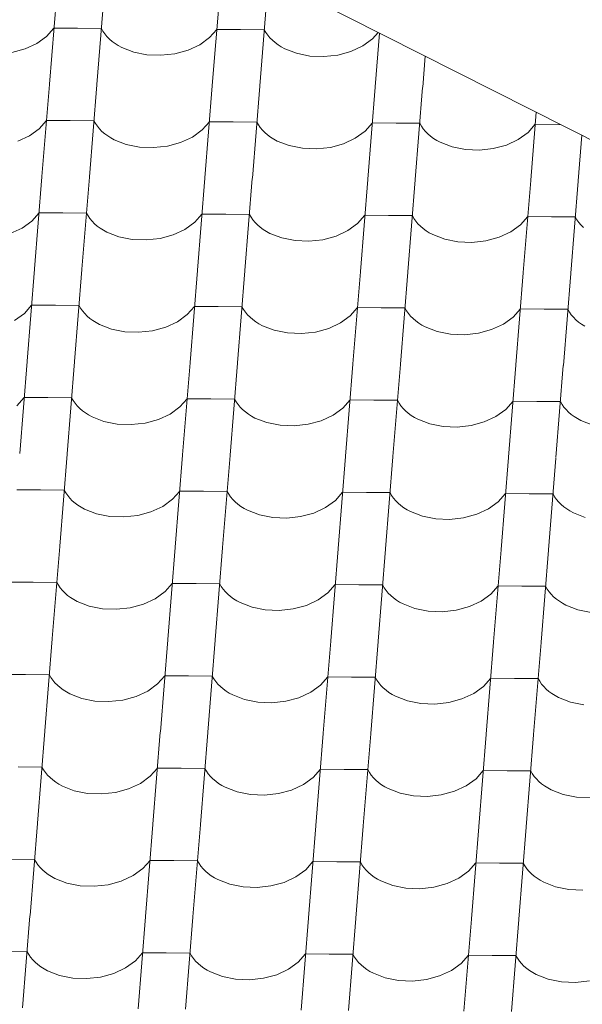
# Model space of a CAD drawing. Header units: millimetres. Extents: x -124639 to 133188, y -48358 to 76648.
# Tile 28 of 49: x 5378 to 5947, y 8998 to 9993. Entities that reach past the tile are written whole.
import ezdxf

# ---------------------------------------------------------------- set-up
doc = ezdxf.new("R2010")
doc.units = ezdxf.units.MM
doc.header["$MEASUREMENT"] = 0
doc.layers.add('Konstrukce - střechy a skořepiny', color=7, linetype='Continuous')
doc.layers.add('Výplně - Povrchové', color=7, linetype='Continuous')

# ---------------------------------------------------------------- blocks, each defined once
blk = doc.blocks.new('*X2')
at = {"layer": 'Výplně - Povrchové', "color": 7, "linetype": 'Continuous', "lineweight": 13}
for p, q in [((5415.52, 10020.41), (5408.04, 9927.47)), ((5463.45, 10020.04), (5455.97, 9927.1)), ((5580.16, 10019.15), (5572.69, 9926.2)), ((5628.09, 10018.78), (5620.62, 9925.84)), ((5405.27, 9975.79), (5412.6, 9984.15)), ((5436.57, 9983.97), (5412.6, 9984.15)), ((5460.53, 9983.78), (5436.57, 9983.97)), ((5460.53, 9983.78), (5462.13, 9980.97)), ((5462.13, 9980.97), (5464.03, 9978.25)), ((5464.03, 9978.25), (5466.22, 9975.63)), ((5569.91, 9974.53), (5577.24, 9982.89)), ((5601.21, 9982.7), (5577.24, 9982.89)), ((5625.18, 9982.52), (5601.21, 9982.7)), ((5625.18, 9982.52), (5626.77, 9979.71)), ((5626.77, 9979.71), (5628.67, 9976.98)), ((5734.56, 9973.27), (5740.33, 9979.85)), ((5741.69, 9979.16), (5737.33, 9924.94)), ((5383.5, 9963.15), (5395.4, 9968.67)), ((5395.4, 9968.67), (5405.27, 9975.79)), ((5466.22, 9975.63), (5468.7, 9973.14)), ((5468.7, 9973.14), (5471.44, 9970.79)), ((5471.44, 9970.79), (5474.44, 9968.58)), ((5474.44, 9968.58), (5477.69, 9966.53)), ((5560.05, 9967.41), (5569.91, 9974.53)), ((5628.67, 9976.98), (5630.86, 9974.37)), ((5630.86, 9974.37), (5633.34, 9971.88)), ((5633.34, 9971.88), (5636.09, 9969.52)), ((5636.09, 9969.52), (5639.09, 9967.31)), ((5724.69, 9966.15), (5734.56, 9973.27)), ((5370.17, 9959.51), (5383.5, 9963.15)), ((5477.69, 9966.53), (5481.15, 9964.64)), ((5481.15, 9964.64), (5493.2, 9959.96)), ((5493.2, 9959.96), (5506.62, 9957.26)), ((5520.73, 9956.68), (5534.81, 9958.25)), ((5534.81, 9958.25), (5548.14, 9961.89)), ((5548.14, 9961.89), (5560.05, 9967.41)), ((5639.09, 9967.31), (5642.33, 9965.26)), ((5642.33, 9965.26), (5645.8, 9963.38)), ((5645.8, 9963.38), (5657.84, 9958.7)), ((5657.84, 9958.7), (5671.27, 9956)), ((5699.46, 9956.99), (5712.79, 9960.63)), ((5712.79, 9960.63), (5724.69, 9966.15)), ((5506.62, 9957.26), (5520.73, 9956.68)), ((5671.27, 9956), (5685.38, 9955.42)), ((5685.38, 9955.42), (5699.46, 9956.99)), ((5787.78, 9955.88), (5785.26, 9924.58)), ((5408.01, 9927.13), (5400.54, 9834.18)), ((5455.95, 9926.76), (5448.47, 9833.82)), ((5572.66, 9925.87), (5565.18, 9832.92)), ((5620.59, 9925.5), (5613.12, 9832.56)), ((5737.3, 9924.61), (5729.83, 9831.66)), ((5785.24, 9924.24), (5777.76, 9831.29)), ((5900.01, 9899.2), (5894.47, 9830.4)), ((5397.77, 9882.51), (5405.1, 9890.87)), ((5429.06, 9890.68), (5405.1, 9890.87)), ((5453.03, 9890.5), (5429.06, 9890.68)), ((5453.03, 9890.5), (5454.62, 9887.69)), ((5562.41, 9881.25), (5569.74, 9889.61)), ((5593.71, 9889.42), (5569.74, 9889.61)), ((5617.67, 9889.24), (5593.71, 9889.42)), ((5617.67, 9889.24), (5619.27, 9886.42)), ((5727.06, 9879.99), (5734.39, 9888.34)), ((5758.35, 9888.16), (5734.39, 9888.34)), ((5782.32, 9887.98), (5758.35, 9888.16)), ((5387.9, 9875.39), (5397.77, 9882.51)), ((5454.62, 9887.69), (5456.52, 9884.97)), ((5456.52, 9884.97), (5458.72, 9882.35)), ((5458.72, 9882.35), (5461.19, 9879.86)), ((5461.19, 9879.86), (5463.94, 9877.5)), ((5552.54, 9874.13), (5562.41, 9881.25)), ((5619.27, 9886.42), (5621.17, 9883.7)), ((5621.17, 9883.7), (5623.36, 9881.09)), ((5623.36, 9881.09), (5625.84, 9878.6)), ((5625.84, 9878.6), (5628.59, 9876.24)), ((5717.19, 9872.86), (5727.06, 9879.99)), ((5782.32, 9887.98), (5783.91, 9885.16)), ((5783.91, 9885.16), (5785.81, 9882.44)), ((5785.81, 9882.44), (5788.01, 9879.83)), ((5788.01, 9879.83), (5790.48, 9877.34)), ((5881.83, 9871.6), (5891.7, 9878.72)), ((5891.7, 9878.72), (5899.03, 9887.08)), ((5923, 9886.9), (5899.03, 9887.08)), ((5924.38, 9886.89), (5923, 9886.9)), ((5376, 9869.87), (5387.9, 9875.39)), ((5463.94, 9877.5), (5466.94, 9875.3)), ((5466.94, 9875.3), (5470.18, 9873.24)), ((5470.18, 9873.24), (5473.65, 9871.36)), ((5473.65, 9871.36), (5485.7, 9866.68)), ((5527.31, 9864.97), (5540.64, 9868.61)), ((5540.64, 9868.61), (5552.54, 9874.13)), ((5628.59, 9876.24), (5631.59, 9874.03)), ((5631.59, 9874.03), (5634.83, 9871.98)), ((5634.83, 9871.98), (5638.29, 9870.1)), ((5638.29, 9870.1), (5650.34, 9865.42)), ((5705.29, 9867.34), (5717.19, 9872.86)), ((5790.48, 9877.34), (5793.23, 9874.98)), ((5793.23, 9874.98), (5796.23, 9872.77)), ((5796.23, 9872.77), (5799.47, 9870.72)), ((5799.47, 9870.72), (5802.94, 9868.84)), ((5802.94, 9868.84), (5814.99, 9864.16)), ((5869.93, 9866.08), (5881.83, 9871.6)), ((5946.1, 9875.92), (5942.41, 9830.03)), ((5485.7, 9866.68), (5499.12, 9863.98)), ((5499.12, 9863.98), (5513.23, 9863.4)), ((5513.23, 9863.4), (5527.31, 9864.97)), ((5650.34, 9865.42), (5663.76, 9862.72)), ((5663.76, 9862.72), (5677.87, 9862.14)), ((5677.87, 9862.14), (5691.95, 9863.71)), ((5691.95, 9863.71), (5705.29, 9867.34)), ((5814.99, 9864.16), (5828.41, 9861.46)), ((5828.41, 9861.46), (5842.52, 9860.88)), ((5842.52, 9860.88), (5856.6, 9862.45)), ((5856.6, 9862.45), (5869.93, 9866.08)), ((5400.51, 9833.85), (5393.04, 9740.9)), ((5448.44, 9833.48), (5440.97, 9740.54)), ((5565.16, 9832.59), (5557.68, 9739.64)), ((5613.09, 9832.22), (5605.61, 9739.28)), ((5729.8, 9831.33), (5722.33, 9738.38)), ((5777.73, 9830.96), (5770.26, 9738.01)), ((5894.45, 9830.06), (5886.97, 9737.12)), ((5942.38, 9829.7), (5934.9, 9736.75)), ((5380.4, 9782.11), (5390.26, 9789.23)), ((5390.26, 9789.23), (5397.6, 9797.59)), ((5421.56, 9797.4), (5397.6, 9797.59)), ((5445.53, 9797.22), (5421.56, 9797.4)), ((5445.53, 9797.22), (5447.12, 9794.41)), ((5447.12, 9794.41), (5449.02, 9791.68)), ((5449.02, 9791.68), (5451.21, 9789.07)), ((5451.21, 9789.07), (5453.69, 9786.58)), ((5554.91, 9787.97), (5562.24, 9796.33)), ((5586.21, 9796.14), (5562.24, 9796.33)), ((5610.17, 9795.96), (5586.21, 9796.14)), ((5610.17, 9795.96), (5611.77, 9793.14)), ((5611.77, 9793.14), (5613.67, 9790.42)), ((5613.67, 9790.42), (5615.86, 9787.81)), ((5719.55, 9786.7), (5726.88, 9795.06)), ((5750.85, 9794.88), (5726.88, 9795.06)), ((5774.82, 9794.7), (5750.85, 9794.88)), ((5774.82, 9794.7), (5776.41, 9791.88)), ((5776.41, 9791.88), (5778.31, 9789.16)), ((5778.31, 9789.16), (5780.5, 9786.55)), ((5884.2, 9785.44), (5891.53, 9793.8)), ((5915.5, 9793.62), (5891.53, 9793.8)), ((5939.46, 9793.44), (5915.5, 9793.62)), ((5939.46, 9793.44), (5941.06, 9790.62)), ((5941.06, 9790.62), (5942.96, 9787.9)), ((5368.49, 9776.59), (5380.4, 9782.11)), ((5453.69, 9786.58), (5456.44, 9784.22)), ((5456.44, 9784.22), (5459.44, 9782.01)), ((5459.44, 9782.01), (5462.68, 9779.96)), ((5462.68, 9779.96), (5466.15, 9778.08)), ((5533.14, 9775.33), (5545.04, 9780.84)), ((5545.04, 9780.84), (5554.91, 9787.97)), ((5615.86, 9787.81), (5618.34, 9785.32)), ((5618.34, 9785.32), (5621.08, 9782.96)), ((5621.08, 9782.96), (5624.09, 9780.75)), ((5624.09, 9780.75), (5627.33, 9778.7)), ((5627.33, 9778.7), (5630.79, 9776.82)), ((5697.78, 9774.06), (5709.69, 9779.58)), ((5709.69, 9779.58), (5719.55, 9786.7)), ((5780.5, 9786.55), (5782.98, 9784.06)), ((5782.98, 9784.06), (5785.73, 9781.7)), ((5785.73, 9781.7), (5788.73, 9779.49)), ((5788.73, 9779.49), (5791.97, 9777.44)), ((5874.33, 9778.32), (5884.2, 9785.44)), ((5942.96, 9787.9), (5945.15, 9785.29)), ((5945.15, 9785.29), (5947.63, 9782.8)), ((5466.15, 9778.08), (5478.19, 9773.4)), ((5478.19, 9773.4), (5491.62, 9770.7)), ((5491.62, 9770.7), (5505.73, 9770.12)), ((5505.73, 9770.12), (5519.81, 9771.69)), ((5519.81, 9771.69), (5533.14, 9775.33)), ((5630.79, 9776.82), (5642.84, 9772.14)), ((5642.84, 9772.14), (5656.26, 9769.44)), ((5656.26, 9769.44), (5670.37, 9768.86)), ((5670.37, 9768.86), (5684.45, 9770.43)), ((5684.45, 9770.43), (5697.78, 9774.06)), ((5791.97, 9777.44), (5795.44, 9775.56)), ((5795.44, 9775.56), (5807.48, 9770.88)), ((5807.48, 9770.88), (5820.91, 9768.18)), ((5835.02, 9767.6), (5849.1, 9769.17)), ((5849.1, 9769.17), (5862.43, 9772.8)), ((5862.43, 9772.8), (5874.33, 9778.32)), ((5820.91, 9768.18), (5835.02, 9767.6)), ((5393.01, 9740.57), (5385.53, 9647.62)), ((5440.94, 9740.2), (5433.47, 9647.26)), ((5557.65, 9739.31), (5550.18, 9646.36)), ((5605.59, 9738.94), (5598.11, 9645.99)), ((5722.3, 9738.05), (5714.82, 9645.1)), ((5770.23, 9737.68), (5762.76, 9644.73)), ((5886.94, 9736.78), (5879.47, 9643.84)), ((5934.88, 9736.42), (5927.4, 9643.47)), ((5382.76, 9695.95), (5390.09, 9704.31)), ((5414.06, 9704.12), (5390.09, 9704.31)), ((5438.02, 9703.94), (5414.06, 9704.12)), ((5438.02, 9703.94), (5439.62, 9701.12)), ((5439.62, 9701.12), (5441.52, 9698.4)), ((5547.41, 9694.68), (5554.74, 9703.04)), ((5578.7, 9702.86), (5554.74, 9703.04)), ((5602.67, 9702.68), (5578.7, 9702.86)), ((5602.67, 9702.68), (5604.26, 9699.86)), ((5604.26, 9699.86), (5606.16, 9697.14)), ((5712.05, 9693.42), (5719.38, 9701.78)), ((5743.35, 9701.6), (5719.38, 9701.78)), ((5767.31, 9701.42), (5743.35, 9701.6)), ((5767.31, 9701.42), (5768.91, 9698.6)), ((5876.7, 9692.16), (5884.03, 9700.52)), ((5907.99, 9700.34), (5884.03, 9700.52)), ((5931.96, 9700.15), (5907.99, 9700.34)), ((5931.96, 9700.15), (5933.55, 9697.34)), ((5372.89, 9688.83), (5382.76, 9695.95)), ((5441.52, 9698.4), (5443.71, 9695.79)), ((5443.71, 9695.79), (5446.19, 9693.3)), ((5446.19, 9693.3), (5448.94, 9690.94)), ((5448.94, 9690.94), (5451.94, 9688.73)), ((5537.54, 9687.56), (5547.41, 9694.68)), ((5606.16, 9697.14), (5608.36, 9694.53)), ((5608.36, 9694.53), (5610.83, 9692.04)), ((5610.83, 9692.04), (5613.58, 9689.68)), ((5613.58, 9689.68), (5616.58, 9687.47)), ((5702.18, 9686.3), (5712.05, 9693.42)), ((5768.91, 9698.6), (5770.81, 9695.88)), ((5770.81, 9695.88), (5773, 9693.27)), ((5773, 9693.27), (5775.48, 9690.78)), ((5775.48, 9690.78), (5778.23, 9688.42)), ((5866.83, 9685.04), (5876.7, 9692.16)), ((5933.55, 9697.34), (5935.45, 9694.62)), ((5935.45, 9694.62), (5937.65, 9692.01)), ((5937.65, 9692.01), (5940.12, 9689.51)), ((5940.12, 9689.51), (5942.87, 9687.16)), ((5451.94, 9688.73), (5455.18, 9686.68)), ((5455.18, 9686.68), (5458.64, 9684.8)), ((5458.64, 9684.8), (5470.69, 9680.12)), ((5470.69, 9680.12), (5484.11, 9677.42)), ((5512.3, 9678.41), (5525.64, 9682.04)), ((5525.64, 9682.04), (5537.54, 9687.56)), ((5616.58, 9687.47), (5619.82, 9685.42)), ((5619.82, 9685.42), (5623.29, 9683.54)), ((5623.29, 9683.54), (5635.34, 9678.86)), ((5676.95, 9677.15), (5690.28, 9680.78)), ((5690.28, 9680.78), (5702.18, 9686.3)), ((5778.23, 9688.42), (5781.23, 9686.21)), ((5781.23, 9686.21), (5784.47, 9684.16)), ((5784.47, 9684.16), (5787.93, 9682.28)), ((5787.93, 9682.28), (5799.98, 9677.6)), ((5841.59, 9675.89), (5854.93, 9679.52)), ((5854.93, 9679.52), (5866.83, 9685.04)), ((5942.87, 9687.16), (5945.87, 9684.95)), ((5945.87, 9684.95), (5949.11, 9682.9)), ((5484.11, 9677.42), (5498.22, 9676.84)), ((5498.22, 9676.84), (5512.3, 9678.41)), ((5635.34, 9678.86), (5648.76, 9676.16)), ((5648.76, 9676.16), (5662.87, 9675.58)), ((5662.87, 9675.58), (5676.95, 9677.15)), ((5799.98, 9677.6), (5813.4, 9674.9)), ((5813.4, 9674.9), (5827.51, 9674.32)), ((5827.51, 9674.32), (5841.59, 9675.89)), ((5385.51, 9647.29), (5378.03, 9554.34)), ((5433.44, 9646.92), (5425.96, 9553.97)), ((5550.15, 9646.03), (5542.68, 9553.08)), ((5598.08, 9645.66), (5590.61, 9552.71)), ((5714.8, 9644.76), (5707.32, 9551.82)), ((5762.73, 9644.4), (5755.25, 9551.45)), ((5879.44, 9643.5), (5871.97, 9550.56)), ((5927.37, 9643.14), (5919.9, 9550.19)), ((5375.26, 9602.67), (5382.59, 9611.03)), ((5406.56, 9610.84), (5382.59, 9611.03)), ((5430.52, 9610.66), (5406.56, 9610.84)), ((5430.52, 9610.66), (5432.12, 9607.84)), ((5539.91, 9601.4), (5547.24, 9609.76)), ((5571.2, 9609.58), (5547.24, 9609.76)), ((5595.17, 9609.4), (5571.2, 9609.58)), ((5432.12, 9607.84), (5434.02, 9605.12)), ((5434.02, 9605.12), (5436.21, 9602.51)), ((5436.21, 9602.51), (5438.69, 9600.02)), ((5438.69, 9600.02), (5441.43, 9597.66)), ((5530.04, 9594.28), (5539.91, 9601.4)), ((5595.17, 9609.4), (5596.76, 9606.58)), ((5596.76, 9606.58), (5598.66, 9603.86)), ((5598.66, 9603.86), (5600.86, 9601.25)), ((5600.86, 9601.25), (5603.33, 9598.76)), ((5694.68, 9593.02), (5704.55, 9600.14)), ((5704.55, 9600.14), (5711.88, 9608.5)), ((5735.85, 9608.32), (5711.88, 9608.5)), ((5759.81, 9608.13), (5735.85, 9608.32)), ((5759.81, 9608.13), (5761.41, 9605.32)), ((5761.41, 9605.32), (5763.31, 9602.6)), ((5763.31, 9602.6), (5765.5, 9599.99)), ((5765.5, 9599.99), (5767.98, 9597.5)), ((5869.2, 9598.88), (5876.53, 9607.24)), ((5900.49, 9607.06), (5876.53, 9607.24)), ((5924.46, 9606.87), (5900.49, 9607.06)), ((5924.46, 9606.87), (5926.05, 9604.06)), ((5926.05, 9604.06), (5927.95, 9601.34)), ((5927.95, 9601.34), (5930.15, 9598.72)), ((5441.43, 9597.66), (5444.44, 9595.45)), ((5444.44, 9595.45), (5447.68, 9593.4)), ((5447.68, 9593.4), (5451.14, 9591.52)), ((5451.14, 9591.52), (5463.19, 9586.84)), ((5518.13, 9588.76), (5530.04, 9594.28)), ((5603.33, 9598.76), (5606.08, 9596.4)), ((5606.08, 9596.4), (5609.08, 9594.19)), ((5609.08, 9594.19), (5612.32, 9592.14)), ((5612.32, 9592.14), (5615.79, 9590.26)), ((5615.79, 9590.26), (5627.84, 9585.58)), ((5682.78, 9587.5), (5694.68, 9593.02)), ((5767.98, 9597.5), (5770.72, 9595.14)), ((5770.72, 9595.14), (5773.73, 9592.93)), ((5773.73, 9592.93), (5776.97, 9590.88)), ((5776.97, 9590.88), (5780.43, 9589)), ((5847.42, 9586.24), (5859.33, 9591.76)), ((5859.33, 9591.76), (5869.2, 9598.88)), ((5930.15, 9598.72), (5932.62, 9596.23)), ((5932.62, 9596.23), (5935.37, 9593.88)), ((5935.37, 9593.88), (5938.37, 9591.67)), ((5938.37, 9591.67), (5941.61, 9589.62)), ((5463.19, 9586.84), (5476.61, 9584.14)), ((5476.61, 9584.14), (5490.72, 9583.56)), ((5490.72, 9583.56), (5504.8, 9585.13)), ((5504.8, 9585.13), (5518.13, 9588.76)), ((5627.84, 9585.58), (5641.26, 9582.88)), ((5641.26, 9582.88), (5655.37, 9582.3)), ((5655.37, 9582.3), (5669.45, 9583.87)), ((5669.45, 9583.87), (5682.78, 9587.5)), ((5780.43, 9589), (5792.48, 9584.32)), ((5792.48, 9584.32), (5805.9, 9581.62)), ((5805.9, 9581.62), (5820.01, 9581.04)), ((5820.01, 9581.04), (5834.09, 9582.6)), ((5834.09, 9582.6), (5847.42, 9586.24)), ((5941.61, 9589.62), (5945.08, 9587.74)), ((5945.08, 9587.74), (5957.13, 9583.06)), ((5425.94, 9553.64), (5418.46, 9460.69)), ((5542.65, 9552.74), (5535.17, 9459.8)), ((5590.58, 9552.38), (5583.11, 9459.43)), ((5707.29, 9551.48), (5699.82, 9458.54)), ((5755.23, 9551.12), (5747.75, 9458.17)), ((5871.94, 9550.22), (5864.46, 9457.28)), ((5919.87, 9549.85), (5912.4, 9456.91)), ((5399.05, 9517.56), (5375.09, 9517.74)), ((5423.02, 9517.38), (5399.05, 9517.56)), ((5423.02, 9517.38), (5424.62, 9514.56)), ((5424.62, 9514.56), (5426.51, 9511.84)), ((5426.51, 9511.84), (5428.71, 9509.23)), ((5532.4, 9508.12), (5539.73, 9516.48)), ((5563.7, 9516.3), (5539.73, 9516.48)), ((5587.67, 9516.12), (5563.7, 9516.3)), ((5587.67, 9516.12), (5589.26, 9513.3)), ((5589.26, 9513.3), (5591.16, 9510.58)), ((5591.16, 9510.58), (5593.35, 9507.97)), ((5697.05, 9506.86), (5704.38, 9515.22)), ((5728.34, 9515.04), (5704.38, 9515.22)), ((5752.31, 9514.85), (5728.34, 9515.04)), ((5752.31, 9514.85), (5753.91, 9512.04)), ((5753.91, 9512.04), (5755.8, 9509.32)), ((5861.69, 9505.6), (5869.02, 9513.96)), ((5892.99, 9513.78), (5869.02, 9513.96)), ((5916.96, 9513.59), (5892.99, 9513.78)), ((5916.96, 9513.59), (5918.55, 9510.78)), ((5918.55, 9510.78), (5920.45, 9508.06)), ((5428.71, 9509.23), (5431.18, 9506.74)), ((5431.18, 9506.74), (5433.93, 9504.38)), ((5433.93, 9504.38), (5436.93, 9502.17)), ((5436.93, 9502.17), (5440.18, 9500.12)), ((5440.18, 9500.12), (5443.64, 9498.24)), ((5510.63, 9495.48), (5522.53, 9501)), ((5522.53, 9501), (5532.4, 9508.12)), ((5593.35, 9507.97), (5595.83, 9505.48)), ((5595.83, 9505.48), (5598.58, 9503.12)), ((5598.58, 9503.12), (5601.58, 9500.91)), ((5601.58, 9500.91), (5604.82, 9498.86)), ((5687.18, 9499.74), (5697.05, 9506.86)), ((5755.8, 9509.32), (5758, 9506.71)), ((5758, 9506.71), (5760.47, 9504.21)), ((5760.47, 9504.21), (5763.22, 9501.86)), ((5763.22, 9501.86), (5766.22, 9499.65)), ((5851.82, 9498.48), (5861.69, 9505.6)), ((5920.45, 9508.06), (5922.64, 9505.44)), ((5922.64, 9505.44), (5925.12, 9502.95)), ((5925.12, 9502.95), (5927.87, 9500.6)), ((5927.87, 9500.6), (5930.87, 9498.39)), ((5443.64, 9498.24), (5455.69, 9493.56)), ((5455.69, 9493.56), (5469.11, 9490.86)), ((5469.11, 9490.86), (5483.22, 9490.28)), ((5483.22, 9490.28), (5497.3, 9491.85)), ((5497.3, 9491.85), (5510.63, 9495.48)), ((5604.82, 9498.86), (5608.29, 9496.98)), ((5608.29, 9496.98), (5620.33, 9492.3)), ((5620.33, 9492.3), (5633.75, 9489.6)), ((5647.86, 9489.02), (5661.94, 9490.59)), ((5661.94, 9490.59), (5675.28, 9494.22)), ((5675.28, 9494.22), (5687.18, 9499.74)), ((5766.22, 9499.65), (5769.47, 9497.6)), ((5769.47, 9497.6), (5772.93, 9495.72)), ((5772.93, 9495.72), (5784.98, 9491.04)), ((5784.98, 9491.04), (5798.4, 9488.34)), ((5826.59, 9489.32), (5839.92, 9492.96)), ((5839.92, 9492.96), (5851.82, 9498.48)), ((5930.87, 9498.39), (5934.11, 9496.34)), ((5934.11, 9496.34), (5937.57, 9494.46)), ((5937.57, 9494.46), (5949.62, 9489.77)), ((5633.75, 9489.6), (5647.86, 9489.02)), ((5798.4, 9488.34), (5812.51, 9487.76)), ((5812.51, 9487.76), (5826.59, 9489.32)), ((5418.43, 9460.36), (5410.96, 9367.41)), ((5535.15, 9459.46), (5527.67, 9366.52)), ((5583.08, 9459.1), (5575.6, 9366.15)), ((5699.79, 9458.2), (5692.32, 9365.26)), ((5747.72, 9457.84), (5740.25, 9364.89)), ((5864.44, 9456.94), (5856.96, 9364)), ((5912.37, 9456.57), (5904.89, 9363.63)), ((5391.55, 9424.28), (5367.59, 9424.46)), ((5415.52, 9424.1), (5391.55, 9424.28)), ((5415.52, 9424.1), (5417.11, 9421.28)), ((5417.11, 9421.28), (5419.01, 9418.56)), ((5524.9, 9414.84), (5532.23, 9423.2)), ((5556.2, 9423.02), (5532.23, 9423.2)), ((5580.16, 9422.83), (5556.2, 9423.02)), ((5580.16, 9422.83), (5581.76, 9420.02)), ((5689.55, 9413.58), (5696.88, 9421.94)), ((5720.84, 9421.76), (5696.88, 9421.94)), ((5744.81, 9421.57), (5720.84, 9421.76)), ((5744.81, 9421.57), (5746.4, 9418.76)), ((5854.19, 9412.32), (5861.52, 9420.68)), ((5885.49, 9420.5), (5861.52, 9420.68)), ((5419.01, 9418.56), (5421.21, 9415.95)), ((5421.21, 9415.95), (5423.68, 9413.46)), ((5423.68, 9413.46), (5426.43, 9411.1)), ((5426.43, 9411.1), (5429.43, 9408.89)), ((5515.03, 9407.72), (5524.9, 9414.84)), ((5581.76, 9420.02), (5583.66, 9417.3)), ((5583.66, 9417.3), (5585.85, 9414.69)), ((5585.85, 9414.69), (5588.33, 9412.19)), ((5588.33, 9412.19), (5591.07, 9409.84)), ((5679.68, 9406.46), (5689.55, 9413.58)), ((5746.4, 9418.76), (5748.3, 9416.04)), ((5748.3, 9416.04), (5750.5, 9413.42)), ((5750.5, 9413.42), (5752.97, 9410.93)), ((5752.97, 9410.93), (5755.72, 9408.58)), ((5844.32, 9405.2), (5854.19, 9412.32)), ((5909.45, 9420.31), (5885.49, 9420.5)), ((5909.45, 9420.31), (5911.05, 9417.5)), ((5911.05, 9417.5), (5912.95, 9414.78)), ((5912.95, 9414.78), (5915.14, 9412.16)), ((5915.14, 9412.16), (5917.62, 9409.67)), ((5429.43, 9408.89), (5432.67, 9406.84)), ((5432.67, 9406.84), (5436.14, 9404.96)), ((5436.14, 9404.96), (5448.19, 9400.28)), ((5489.8, 9398.57), (5503.13, 9402.2)), ((5503.13, 9402.2), (5515.03, 9407.72)), ((5591.07, 9409.84), (5594.08, 9407.63)), ((5594.08, 9407.63), (5597.32, 9405.58)), ((5597.32, 9405.58), (5600.78, 9403.7)), ((5600.78, 9403.7), (5612.83, 9399.02)), ((5654.44, 9397.3), (5667.77, 9400.94)), ((5667.77, 9400.94), (5679.68, 9406.46)), ((5755.72, 9408.58), (5758.72, 9406.37)), ((5758.72, 9406.37), (5761.96, 9404.32)), ((5761.96, 9404.32), (5765.43, 9402.44)), ((5765.43, 9402.44), (5777.48, 9397.76)), ((5832.42, 9399.68), (5844.32, 9405.2)), ((5917.62, 9409.67), (5920.36, 9407.32)), ((5920.36, 9407.32), (5923.37, 9405.11)), ((5923.37, 9405.11), (5926.61, 9403.06)), ((5926.61, 9403.06), (5930.07, 9401.17)), ((5930.07, 9401.17), (5942.12, 9396.49)), ((5448.19, 9400.28), (5461.61, 9397.58)), ((5461.61, 9397.58), (5475.72, 9397)), ((5475.72, 9397), (5489.8, 9398.57)), ((5612.83, 9399.02), (5626.25, 9396.32)), ((5626.25, 9396.32), (5640.36, 9395.74)), ((5640.36, 9395.74), (5654.44, 9397.3)), ((5777.48, 9397.76), (5790.9, 9395.06)), ((5790.9, 9395.06), (5805.01, 9394.47)), ((5805.01, 9394.47), (5819.09, 9396.04)), ((5819.09, 9396.04), (5832.42, 9399.68)), ((5942.12, 9396.49), (5955.54, 9393.79)), ((5410.93, 9367.08), (5403.46, 9274.13)), ((5527.65, 9366.18), (5520.17, 9273.24)), ((5575.58, 9365.82), (5568.1, 9272.87)), ((5692.29, 9364.92), (5684.82, 9271.98)), ((5740.22, 9364.55), (5732.75, 9271.61)), ((5856.94, 9363.66), (5849.46, 9270.71)), ((5904.87, 9363.29), (5897.39, 9270.35)), ((5384.05, 9331), (5360.08, 9331.18)), ((5408.02, 9330.82), (5384.05, 9331)), ((5408.02, 9330.82), (5409.61, 9328)), ((5409.61, 9328), (5411.51, 9325.28)), ((5411.51, 9325.28), (5413.7, 9322.67)), ((5413.7, 9322.67), (5416.18, 9320.18)), ((5507.53, 9314.44), (5517.4, 9321.56)), ((5517.4, 9321.56), (5524.73, 9329.92)), ((5548.7, 9329.74), (5524.73, 9329.92)), ((5572.66, 9329.55), (5548.7, 9329.74)), ((5572.66, 9329.55), (5574.26, 9326.74)), ((5574.26, 9326.74), (5576.16, 9324.02)), ((5576.16, 9324.02), (5578.35, 9321.41)), ((5578.35, 9321.41), (5580.83, 9318.91)), ((5682.04, 9320.3), (5689.37, 9328.66)), ((5713.34, 9328.48), (5689.37, 9328.66)), ((5737.31, 9328.29), (5713.34, 9328.48)), ((5737.31, 9328.29), (5738.9, 9325.48)), ((5738.9, 9325.48), (5740.8, 9322.76)), ((5740.8, 9322.76), (5742.99, 9320.14)), ((5846.69, 9319.04), (5854.02, 9327.4)), ((5877.98, 9327.21), (5854.02, 9327.4)), ((5901.95, 9327.03), (5877.98, 9327.21)), ((5901.95, 9327.03), (5903.55, 9324.22)), ((5903.55, 9324.22), (5905.44, 9321.5)), ((5905.44, 9321.5), (5907.64, 9318.88)), ((5416.18, 9320.18), (5418.93, 9317.82)), ((5418.93, 9317.82), (5421.93, 9315.61)), ((5421.93, 9315.61), (5425.17, 9313.56)), ((5425.17, 9313.56), (5428.64, 9311.68)), ((5428.64, 9311.68), (5440.68, 9307)), ((5495.63, 9308.92), (5507.53, 9314.44)), ((5580.83, 9318.91), (5583.57, 9316.56)), ((5583.57, 9316.56), (5586.57, 9314.35)), ((5586.57, 9314.35), (5589.82, 9312.3)), ((5589.82, 9312.3), (5593.28, 9310.42)), ((5660.27, 9307.66), (5672.18, 9313.18)), ((5672.18, 9313.18), (5682.04, 9320.3)), ((5742.99, 9320.14), (5745.47, 9317.65)), ((5745.47, 9317.65), (5748.22, 9315.3)), ((5748.22, 9315.3), (5751.22, 9313.09)), ((5751.22, 9313.09), (5754.46, 9311.04)), ((5824.92, 9306.4), (5836.82, 9311.92)), ((5836.82, 9311.92), (5846.69, 9319.04)), ((5907.64, 9318.88), (5910.12, 9316.39)), ((5910.12, 9316.39), (5912.86, 9314.03)), ((5912.86, 9314.03), (5915.86, 9311.83)), ((5915.86, 9311.83), (5919.11, 9309.77)), ((5440.68, 9307), (5454.11, 9304.3)), ((5454.11, 9304.3), (5468.22, 9303.72)), ((5468.22, 9303.72), (5482.3, 9305.28)), ((5482.3, 9305.28), (5495.63, 9308.92)), ((5593.28, 9310.42), (5605.33, 9305.74)), ((5605.33, 9305.74), (5618.75, 9303.04)), ((5618.75, 9303.04), (5632.86, 9302.46)), ((5632.86, 9302.46), (5646.94, 9304.02)), ((5646.94, 9304.02), (5660.27, 9307.66)), ((5754.46, 9311.04), (5757.93, 9309.15)), ((5757.93, 9309.15), (5769.97, 9304.47)), ((5769.97, 9304.47), (5783.4, 9301.77)), ((5783.4, 9301.77), (5797.51, 9301.19)), ((5797.51, 9301.19), (5811.59, 9302.76)), ((5811.59, 9302.76), (5824.92, 9306.4)), ((5919.11, 9309.77), (5922.57, 9307.89)), ((5922.57, 9307.89), (5934.62, 9303.21)), ((5934.62, 9303.21), (5948.04, 9300.51)), ((5403.43, 9273.8), (5395.96, 9180.85)), ((5520.14, 9272.9), (5512.67, 9179.96)), ((5568.08, 9272.53), (5560.6, 9179.59)), ((5684.79, 9271.64), (5677.31, 9178.7)), ((5732.72, 9271.27), (5725.24, 9178.33)), ((5849.43, 9270.38), (5841.96, 9177.43)), ((5897.37, 9270.01), (5889.89, 9177.07)), ((5400.51, 9237.53), (5376.55, 9237.72)), ((5400.51, 9237.53), (5402.11, 9234.72)), ((5402.11, 9234.72), (5404.01, 9232)), ((5404.01, 9232), (5406.2, 9229.39)), ((5509.9, 9228.28), (5517.23, 9236.64)), ((5541.19, 9236.46), (5517.23, 9236.64)), ((5565.16, 9236.27), (5541.19, 9236.46)), ((5565.16, 9236.27), (5566.75, 9233.46)), ((5566.75, 9233.46), (5568.65, 9230.74)), ((5674.54, 9227.02), (5681.87, 9235.38)), ((5705.84, 9235.19), (5681.87, 9235.38)), ((5729.8, 9235.01), (5705.84, 9235.19)), ((5729.8, 9235.01), (5731.4, 9232.2)), ((5731.4, 9232.2), (5733.3, 9229.48)), ((5839.19, 9225.76), (5846.52, 9234.12)), ((5870.48, 9233.93), (5846.52, 9234.12)), ((5894.45, 9233.75), (5870.48, 9233.93)), ((5894.45, 9233.75), (5896.04, 9230.94)), ((5406.2, 9229.39), (5408.68, 9226.89)), ((5408.68, 9226.89), (5411.43, 9224.54)), ((5411.43, 9224.54), (5414.43, 9222.33)), ((5414.43, 9222.33), (5417.67, 9220.28)), ((5500.03, 9221.16), (5509.9, 9228.28)), ((5568.65, 9230.74), (5570.85, 9228.12)), ((5570.85, 9228.12), (5573.32, 9225.63)), ((5573.32, 9225.63), (5576.07, 9223.28)), ((5576.07, 9223.28), (5579.07, 9221.07)), ((5664.67, 9219.9), (5674.54, 9227.02)), ((5733.3, 9229.48), (5735.49, 9226.86)), ((5735.49, 9226.86), (5737.97, 9224.37)), ((5737.97, 9224.37), (5740.71, 9222.02)), ((5740.71, 9222.02), (5743.72, 9219.81)), ((5829.32, 9218.64), (5839.19, 9225.76)), ((5896.04, 9230.94), (5897.94, 9228.21)), ((5897.94, 9228.21), (5900.14, 9225.6)), ((5900.14, 9225.6), (5902.61, 9223.11)), ((5902.61, 9223.11), (5905.36, 9220.75)), ((5417.67, 9220.28), (5421.13, 9218.4)), ((5421.13, 9218.4), (5433.18, 9213.72)), ((5433.18, 9213.72), (5446.6, 9211.02)), ((5460.71, 9210.44), (5474.79, 9212)), ((5474.79, 9212), (5488.12, 9215.64)), ((5488.12, 9215.64), (5500.03, 9221.16)), ((5579.07, 9221.07), (5582.31, 9219.02)), ((5582.31, 9219.02), (5585.78, 9217.14)), ((5585.78, 9217.14), (5597.83, 9212.45)), ((5597.83, 9212.45), (5611.25, 9209.76)), ((5639.44, 9210.74), (5652.77, 9214.38)), ((5652.77, 9214.38), (5664.67, 9219.9)), ((5743.72, 9219.81), (5746.96, 9217.76)), ((5746.96, 9217.76), (5750.42, 9215.87)), ((5750.42, 9215.87), (5762.47, 9211.19)), ((5804.08, 9209.48), (5817.41, 9213.12)), ((5817.41, 9213.12), (5829.32, 9218.64)), ((5905.36, 9220.75), (5908.36, 9218.54)), ((5908.36, 9218.54), (5911.6, 9216.49)), ((5911.6, 9216.49), (5915.07, 9214.61)), ((5915.07, 9214.61), (5927.12, 9209.93)), ((5446.6, 9211.02), (5460.71, 9210.44)), ((5611.25, 9209.76), (5625.36, 9209.17)), ((5625.36, 9209.17), (5639.44, 9210.74)), ((5762.47, 9211.19), (5775.89, 9208.49)), ((5775.89, 9208.49), (5790, 9207.91)), ((5790, 9207.91), (5804.08, 9209.48)), ((5927.12, 9209.93), (5940.54, 9207.23)), ((5940.54, 9207.23), (5954.65, 9206.65)), ((5395.93, 9180.52), (5388.45, 9087.57)), ((5512.64, 9179.62), (5505.17, 9086.68)), ((5560.57, 9179.25), (5553.1, 9086.31)), ((5677.29, 9178.36), (5669.81, 9085.41)), ((5725.22, 9177.99), (5717.74, 9085.05)), ((5841.93, 9177.1), (5834.46, 9084.15)), ((5889.86, 9176.73), (5882.39, 9083.79)), ((5393.01, 9144.25), (5369.05, 9144.44)), ((5393.01, 9144.25), (5394.61, 9141.44)), ((5502.39, 9135), (5509.72, 9143.36)), ((5533.69, 9143.18), (5509.72, 9143.36)), ((5557.66, 9142.99), (5533.69, 9143.18)), ((5557.66, 9142.99), (5559.25, 9140.18)), ((5667.04, 9133.74), (5674.37, 9142.1)), ((5698.34, 9141.91), (5674.37, 9142.1)), ((5394.61, 9141.44), (5396.51, 9138.72)), ((5396.51, 9138.72), (5398.7, 9136.11)), ((5398.7, 9136.11), (5401.18, 9133.61)), ((5401.18, 9133.61), (5403.92, 9131.26)), ((5492.53, 9127.88), (5502.39, 9135)), ((5559.25, 9140.18), (5561.15, 9137.46)), ((5561.15, 9137.46), (5563.34, 9134.84)), ((5563.34, 9134.84), (5565.82, 9132.35)), ((5565.82, 9132.35), (5568.57, 9130)), ((5657.17, 9126.62), (5667.04, 9133.74)), ((5722.3, 9141.73), (5698.34, 9141.91)), ((5722.3, 9141.73), (5723.9, 9138.92)), ((5723.9, 9138.92), (5725.8, 9136.19)), ((5725.8, 9136.19), (5727.99, 9133.58)), ((5727.99, 9133.58), (5730.47, 9131.09)), ((5821.82, 9125.36), (5831.68, 9132.48)), ((5831.68, 9132.48), (5839.01, 9140.84)), ((5862.98, 9140.65), (5839.01, 9140.84)), ((5886.95, 9140.47), (5862.98, 9140.65)), ((5886.95, 9140.47), (5888.54, 9137.65)), ((5888.54, 9137.65), (5890.44, 9134.93)), ((5890.44, 9134.93), (5892.63, 9132.32)), ((5892.63, 9132.32), (5895.11, 9129.83)), ((5403.92, 9131.26), (5406.92, 9129.05)), ((5406.92, 9129.05), (5410.17, 9127)), ((5410.17, 9127), (5413.63, 9125.12)), ((5413.63, 9125.12), (5425.68, 9120.44)), ((5467.29, 9118.72), (5480.62, 9122.36)), ((5480.62, 9122.36), (5492.53, 9127.88)), ((5568.57, 9130), (5571.57, 9127.79)), ((5571.57, 9127.79), (5574.81, 9125.74)), ((5574.81, 9125.74), (5578.28, 9123.85)), ((5578.28, 9123.85), (5590.32, 9119.17)), ((5645.27, 9121.1), (5657.17, 9126.62)), ((5730.47, 9131.09), (5733.21, 9128.73)), ((5733.21, 9128.73), (5736.21, 9126.52)), ((5736.21, 9126.52), (5739.46, 9124.47)), ((5739.46, 9124.47), (5742.92, 9122.59)), ((5742.92, 9122.59), (5754.97, 9117.91)), ((5809.91, 9119.84), (5821.82, 9125.36)), ((5895.11, 9129.83), (5897.86, 9127.47)), ((5897.86, 9127.47), (5900.86, 9125.26)), ((5900.86, 9125.26), (5904.1, 9123.21)), ((5904.1, 9123.21), (5907.57, 9121.33)), ((5425.68, 9120.44), (5439.1, 9117.74)), ((5439.1, 9117.74), (5453.21, 9117.16)), ((5453.21, 9117.16), (5467.29, 9118.72)), ((5590.32, 9119.17), (5603.75, 9116.47)), ((5603.75, 9116.47), (5617.86, 9115.89)), ((5617.86, 9115.89), (5631.94, 9117.46)), ((5631.94, 9117.46), (5645.27, 9121.1)), ((5754.97, 9117.91), (5768.39, 9115.21)), ((5768.39, 9115.21), (5782.5, 9114.63)), ((5782.5, 9114.63), (5796.58, 9116.2)), ((5796.58, 9116.2), (5809.91, 9119.84)), ((5907.57, 9121.33), (5919.61, 9116.65)), ((5919.61, 9116.65), (5933.04, 9113.95)), ((5933.04, 9113.95), (5947.15, 9113.37)), ((5388.43, 9087.23), (5380.95, 8994.29)), ((5505.14, 9086.34), (5497.66, 8993.4)), ((5553.07, 9085.97), (5545.6, 8993.03)), ((5669.78, 9085.08), (5662.31, 8992.13)), ((5717.72, 9084.71), (5710.24, 8991.77)), ((5834.43, 9083.82), (5826.95, 8990.87)), ((5882.36, 9083.45), (5874.89, 8990.5)), ((5385.51, 9050.97), (5361.54, 9051.16)), ((5385.51, 9050.97), (5387.1, 9048.16)), ((5387.1, 9048.16), (5389, 9045.44)), ((5389, 9045.44), (5391.2, 9042.82)), ((5391.2, 9042.82), (5393.67, 9040.33)), ((5494.89, 9041.72), (5502.22, 9050.08)), ((5526.19, 9049.89), (5502.22, 9050.08)), ((5550.15, 9049.71), (5526.19, 9049.89)), ((5550.15, 9049.71), (5551.75, 9046.9)), ((5551.75, 9046.9), (5553.65, 9044.18)), ((5553.65, 9044.18), (5555.84, 9041.56)), ((5659.54, 9040.46), (5666.87, 9048.82)), ((5690.83, 9048.63), (5666.87, 9048.82)), ((5714.8, 9048.45), (5690.83, 9048.63)), ((5714.8, 9048.45), (5716.39, 9045.63)), ((5716.39, 9045.63), (5718.29, 9042.91)), ((5718.29, 9042.91), (5720.49, 9040.3)), ((5824.18, 9039.2), (5831.51, 9047.56)), ((5855.48, 9047.37), (5831.51, 9047.56)), ((5879.44, 9047.19), (5855.48, 9047.37)), ((5879.44, 9047.19), (5881.04, 9044.37)), ((5881.04, 9044.37), (5882.94, 9041.65)), ((5393.67, 9040.33), (5396.42, 9037.98)), ((5396.42, 9037.98), (5399.42, 9035.77)), ((5399.42, 9035.77), (5402.66, 9033.72)), ((5402.66, 9033.72), (5406.13, 9031.84)), ((5473.12, 9029.08), (5485.02, 9034.6)), ((5485.02, 9034.6), (5494.89, 9041.72)), ((5555.84, 9041.56), (5558.32, 9039.07)), ((5558.32, 9039.07), (5561.07, 9036.71)), ((5561.07, 9036.71), (5564.07, 9034.51)), ((5564.07, 9034.51), (5567.31, 9032.45)), ((5637.77, 9027.82), (5649.67, 9033.34)), ((5649.67, 9033.34), (5659.54, 9040.46)), ((5720.49, 9040.3), (5722.96, 9037.81)), ((5722.96, 9037.81), (5725.71, 9035.45)), ((5725.71, 9035.45), (5728.71, 9033.24)), ((5728.71, 9033.24), (5731.95, 9031.19)), ((5814.31, 9032.07), (5824.18, 9039.2)), ((5882.94, 9041.65), (5885.13, 9039.04)), ((5885.13, 9039.04), (5887.61, 9036.55)), ((5887.61, 9036.55), (5890.36, 9034.19)), ((5890.36, 9034.19), (5893.36, 9031.98)), ((5406.13, 9031.84), (5418.18, 9027.15)), ((5418.18, 9027.15), (5431.6, 9024.46)), ((5431.6, 9024.46), (5445.71, 9023.87)), ((5445.71, 9023.87), (5459.79, 9025.44)), ((5459.79, 9025.44), (5473.12, 9029.08)), ((5567.31, 9032.45), (5570.77, 9030.57)), ((5570.77, 9030.57), (5582.82, 9025.89)), ((5582.82, 9025.89), (5596.24, 9023.19)), ((5596.24, 9023.19), (5610.35, 9022.61)), ((5610.35, 9022.61), (5624.43, 9024.18)), ((5624.43, 9024.18), (5637.77, 9027.82)), ((5731.95, 9031.19), (5735.42, 9029.31)), ((5735.42, 9029.31), (5747.47, 9024.63)), ((5747.47, 9024.63), (5760.89, 9021.93)), ((5775, 9021.35), (5789.08, 9022.92)), ((5789.08, 9022.92), (5802.41, 9026.56)), ((5802.41, 9026.56), (5814.31, 9032.07)), ((5893.36, 9031.98), (5896.6, 9029.93)), ((5896.6, 9029.93), (5900.06, 9028.05)), ((5900.06, 9028.05), (5912.11, 9023.37)), ((5912.11, 9023.37), (5925.53, 9020.67)), ((5760.89, 9021.93), (5775, 9021.35)), ((5925.53, 9020.67), (5939.64, 9020.09)), ((5939.64, 9020.09), (5953.72, 9021.66))]:
    blk.add_line(p, q, dxfattribs=at)
blk = doc.blocks.new('výplň_1_1', base_point=(0, 0))
at = {"layer": 'Výplně - Povrchové', "color": 7, "linetype": 'Continuous', "lineweight": 13}
blk.add_blockref('*X2', (0, 0), dxfattribs=at)

msp = doc.modelspace()

# ---------------------------------------------------------------- linework, layer by layer
at = {"layer": 'Konstrukce - střechy a skořepiny', "color": 7, "linetype": 'Continuous', "lineweight": 13}
msp.add_line((11498.23, 7071.82), (4176.18, 10769.82), dxfattribs=at)

# ---------------------------------------------------------------- block references
at = {"layer": 'Výplně - Povrchové', "color": 7, "linetype": 'Continuous', "lineweight": 13}
msp.add_blockref('výplň_1_1', (0, 0), dxfattribs=at)

doc.saveas('drawing.dxf')
